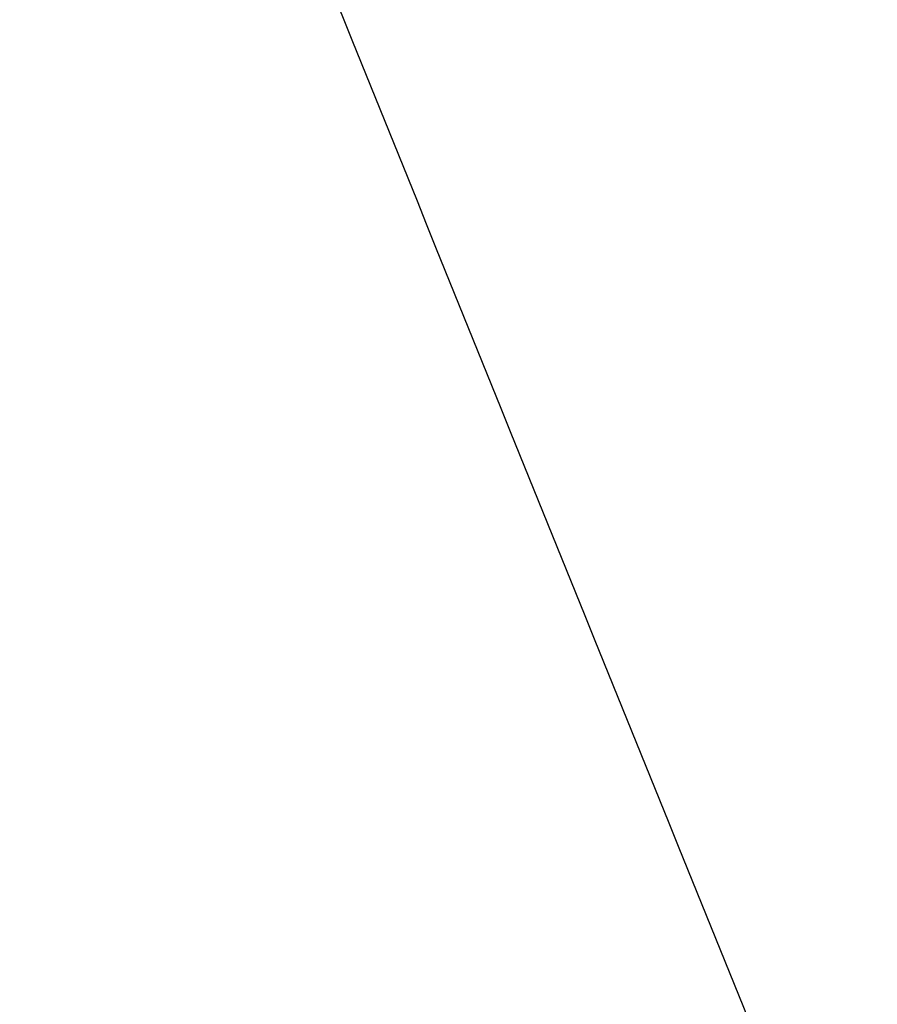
# Model space of a CAD drawing. Header units: millimetres. Extents: x -243.9 to -229.5, y -3.7 to 10.8.
# Tile 212 of 256: x -239.63307 to -239.62537, y 3.21545 to 3.22429. Entities that reach past the tile are written whole.
import ezdxf

# ---------------------------------------------------------------- set-up
doc = ezdxf.new("R2010")
doc.units = ezdxf.units.MM
doc.header["$MEASUREMENT"] = 0
doc.layers.add('Default', color=7, linetype='Continuous', true_color=0x000000)

msp = doc.modelspace()

# ---------------------------------------------------------------- linework, layer by layer
at = {"layer": 'Default'}
msp.add_rational_spline([(-233.6551767, 3.75, 128.7899433), (-233.6549546, 4.1407354, 128.7899433), (-233.8105878, 4.9222629, 128.7899433), (-234.4833675, 5.9292813, 128.7899433), (-235.3237821, 6.4814006, 128.7899433), (-236.0779085, 6.6996352, 128.7899433), (-236.8437397, 6.7727595, 128.7899433), (-237.8127754, 6.5800208, 128.7899433), (-238.6474791, 6.0222085, 128.7899433), (-239.1530197, 5.4002935, 128.7899433), (-239.4284754, 4.8705991, 128.7899433), (-239.5902741, 4.3126622, 128.7899433), (-239.6632249, 3.5467679, 128.7899433), (-239.4706004, 2.5777742, 128.7899433), (-238.9127152, 1.7430437, 128.7899433), (-238.2908391, 1.2375173, 128.7899433), (-237.7611236, 0.9620539, 128.7899433), (-237.2031976, 0.8002592, 128.7899433), (-236.4372979, 0.7273065, 128.7899433), (-235.4683077, 0.9199323, 128.7899433), (-234.633575, 1.4778166, 128.7899433), (-234.1280486, 2.0996922, 128.7899433), (-233.8525915, 2.6293977, 128.7899433), (-233.6906971, 3.1873795, 128.7899433), (-233.6551323, 3.562415, 128.7899433), (-233.6551767, 3.75, 128.7899433)], [0.853553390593, 0.853553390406, 0.853553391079, 0.853553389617, 0.853553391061, 0.853553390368, 0.853553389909, 0.853553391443, 0.853553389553, 0.853553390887, 0.853553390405, 0.853553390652, 0.853553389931, 0.853553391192, 0.853553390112, 0.853553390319, 0.853553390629, 0.853553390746, 0.853553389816, 0.853553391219, 0.853553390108, 0.853553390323, 0.853553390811, 0.853553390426, 0.853553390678, 0.853553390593], degree=3, knots=[0, 0, 0, 0, 1.158433, 2.316866, 3.521729, 4.07773, 4.633732, 5.792165, 6.950598, 7.55303, 8.155461, 8.711463, 9.267464, 10.425897, 11.58433, 12.186762, 12.789193, 13.345195, 13.901196, 15.059629, 16.218062, 16.820494, 17.422925, 17.978927, 18.534928, 18.534928, 18.534928, 18.534928], dxfattribs=at)
msp.add_rational_spline([(-239.7042734, 3.423809, 127.8489378), (-239.6684235, 3.3183552, 127.8489378), (-239.6257352, 3.2133567, 127.8489378)], [1, 0.999425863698, 1], degree=2, dxfattribs=at)

doc.saveas('drawing.dxf')
